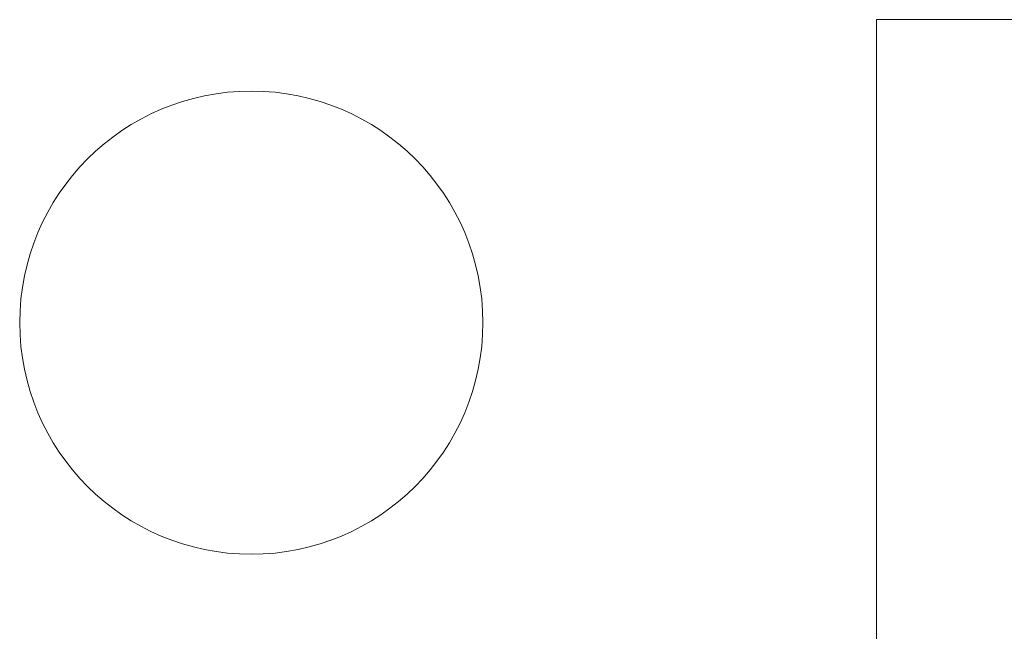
# Model space of a CAD drawing. Header units: millimetres. Extents: x -3388 to 301539, y -5590 to 54660.
# Tile 126 of 216: x 62138 to 63839, y 22201 to 23257. Entities that reach past the tile are written whole.
import ezdxf

# ---------------------------------------------------------------- set-up
doc = ezdxf.new("R2010")
doc.units = ezdxf.units.MM
doc.layers.add('I-FURN', color=30, linetype='Continuous', lineweight=13)

# ---------------------------------------------------------------- blocks, each defined once
blk = doc.blocks.new('70_oth_kruk_rond - kruk 800-19547465-4e verdieping - bouwdeel 3_ 4_ 5')
at = {"layer": 'I-FURN', "color": 8, "lineweight": 9}
for start, end in [(360, 180), (180, 360)]:
    blk.add_arc((-5.3, -16.2), 400, start, end, dxfattribs=at)
blk = doc.blocks.new('82_FU_AV_WPB_Bretz_Cocoa - Bretz LANII-19548307-4e verdieping - bouwdeel 3_ 4_ 5')
at = {"layer": 'I-FURN', "color": 8, "lineweight": 9}
for p, q in [((1500, 1200), (400, 1200)), ((400, 1200), (400, 0))]:
    blk.add_line(p, q, dxfattribs=at)
blk = doc.blocks.new('Stadhuis Zoetermeer_OTH_interieur_rvt-1-4e verdieping - bouwdeel 3_ 4_ 5')
at = {"color": 8, "lineweight": 9}
for name, p in [('82_FU_AV_WPB_Bretz_Cocoa - Bretz LANII-19548307-4e verdieping - bouwdeel 3_ 4_ 5', (63217.8, 22056.9)), ('70_oth_kruk_rond - kruk 800-19547465-4e verdieping - bouwdeel 3_ 4_ 5', (62543.5, 22749.8))]:
    blk.add_blockref(name, p, dxfattribs=at)

msp = doc.modelspace()

# ---------------------------------------------------------------- block references
at = {"lineweight": 5}
msp.add_blockref('Stadhuis Zoetermeer_OTH_interieur_rvt-1-4e verdieping - bouwdeel 3_ 4_ 5', (0, 0), dxfattribs=at)

doc.saveas('drawing.dxf')
